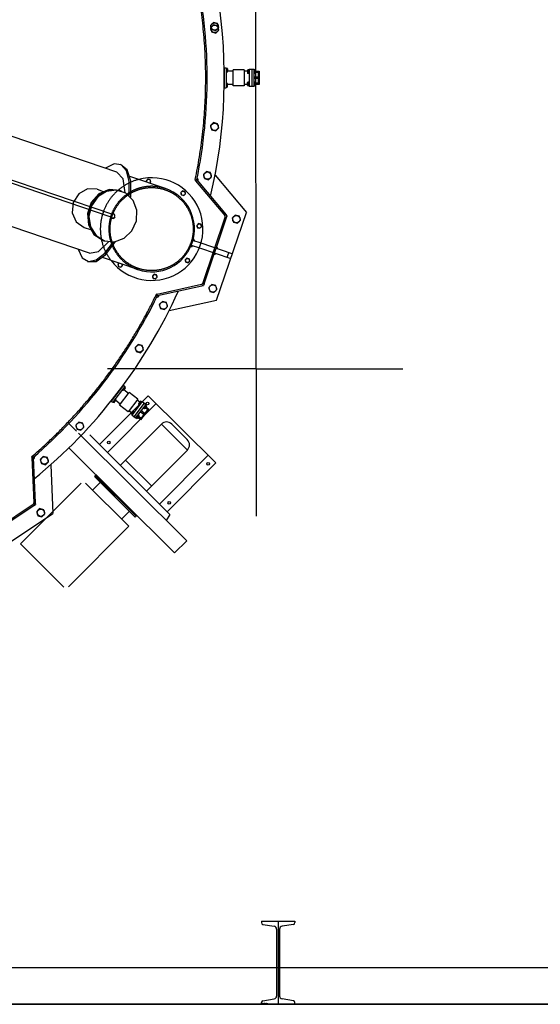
# Model space of a CAD drawing. Extents: x -1507204116 to 3732041488, y -170180604 to 62810664.
# Tile 22 of 54: x 126526 to 128656, y -2384 to 1645. Entities that reach past the tile are written whole.
import ezdxf

# ---------------------------------------------------------------- set-up
doc = ezdxf.new("R2010")
doc.units = 0
doc.header["$LTSCALE"] = 1000
doc.header["$MEASUREMENT"] = 0
for name, pattern in [('GEN7A', [7.5, 5, -1.25, 0, -1.25]), ('TRATTEGGIATAX2', [1.5, 1, -0.5]), ('TRATTI1', [4, 2.5, -1.5]), ('TRATTI2', [10, 6, -4])]:
    doc.linetypes.add(name, pattern=pattern)
for name, color, linetype in [('_-0', 7, 'CONTINUOUS'), ('_-7A', 4, 'GEN7A'), ('_ZAŘÍZENÍ', 7, 'CONTINUOUS'), ('CONTORNO', 7, 'CONTINUOUS'), ('LINEAFIN', 4, 'CONTINUOUS'), ('SALDATUR', 3, 'CONTINUOUS'), ('TRATTI1', 2, 'TRATTI1'), ('TRATTI2', 2, 'TRATTI2')]:
    doc.layers.add(name, color=color, linetype=linetype)
doc.styles.get("Standard").update_dxf_attribs({"font": 'ROMANS.shx', "height": 10})

msp = doc.modelspace()

# ---------------------------------------------------------------- linework, layer by layer
at = {"layer": '_-0', "color": 0, "lineweight": -2}
for p, q in [((127514.5, -2043), (127514.5, -2049.5)), ((127514.5, -2043), (127651.5, -2043)), ((127651.5, -2043), (127651.5, -2049.5)), ((127520.6, -2056.7), (127566.7, -2064.2)), ((127576.9, -2076.3), (127576.9, -2349.7)), ((127589.1, -2076.3), (127589.1, -2349.7)), ((127645.4, -2056.7), (127599.3, -2064.2)), ((127514.5, -2383), (127514.5, -2376.5)), ((127520.6, -2369.3), (127566.7, -2361.8)), ((127645.4, -2369.3), (127599.3, -2361.8)), ((127651.5, -2383), (127651.5, -2376.5)), ((127514.5, -2383), (127651.5, -2383))]:
    msp.add_line(p, q, dxfattribs=at)
for centre, radius, start, end in [((127521.8, -2049.5), 7.3, 180, 260.6625), ((127644.2, -2049.5), 7.3, 279.3375, 0), ((127564.7, -2076.3), 12.2, 0, 80.6625), ((127601.3, -2076.3), 12.2, 99.3375, 180), ((127521.8, -2376.5), 7.3, 99.3375, 180), ((127564.7, -2349.7), 12.2, 279.3375, 0), ((127601.3, -2349.7), 12.2, 180, 260.6625), ((127644.2, -2376.5), 7.3, 0, 80.6625)]:
    msp.add_arc(centre, radius, start, end, dxfattribs=at)
at = {"layer": '_-7A', "color": 0, "lineweight": -2}
msp.add_line((127583, -2043), (127583, -2383), dxfattribs=at)
at = {"layer": '_ZAŘÍZENÍ', "color": 0, "lineweight": -2}
for p, q in [((127493, 217), (127489.1, 7974.1)), ((127318.9, 1633.7), (127306.7, 1621.5)), ((127306.7, 1621.5), (127311.2, 1604.7)), ((127335.7, 1629.2), (127318.9, 1633.7)), ((127327.9, 1600.3), (127340.1, 1612.5)), ((127340.1, 1612.5), (127335.7, 1629.2)), ((127311.2, 1604.7), (127327.9, 1600.3)), ((127493, 217), (126885, 217)), ((127493, 217), (127493, -387)), ((127493, 217), (128093.1, 217)), ((126852.9, -93.6), (127052.1, 106.6)), ((127052.1, 106.6), (127328.6, -168.5)), ((126884.7, -125.3), (127084, 74.9)), ((126758.3, -38.3), (126728.4, -8.5)), ((127105.4, -9.9), (126937.9, -178.2)), ((127105.4, -9.9), (127211.8, -115.7)), ((127147.9, -9.8), (127211.7, -73.3)), ((127209.1, -487), (126766.8, -46.8)), ((126812.4, -53.3), (127139.6, -379)), ((126728.6, -107.5), (127159.7, -536.6)), ((127211.8, -115.7), (127044.2, -284.1)), ((126959.1, -157), (127065.4, -262.8)), ((127097.4, -337), (127296.7, -136.7)), ((127328.6, -168.5), (127129.3, -368.7)), ((126835.5, -220.9), (126831.9, -224.4)), ((126831.9, -224.4), (126998.5, -390.2)), ((126839, -217.4), (126835.5, -220.9)), ((126835.5, -220.9), (127002, -386.7)), ((126777.1, -252), (126529.6, -499.5)), ((126794.9, -251), (126972.1, -427.4)), ((126855.7, -248.1), (126823.9, -280)), ((126974.8, -366.6), (126943, -398.5)), ((127002, -386.7), (126998.5, -390.2)), ((127002, -386.7), (127005.5, -383.1)), ((127139.6, -379), (127125.5, -403.7)), ((126972.1, -427.4), (126725.1, -675.5)), ((126529.6, -499.5), (126706.3, -676.3)), ((127159.7, -536.6), (127209.1, -487)), ((166883, -2383), (115183, -2383)), ((166883, -2383), (115183, -2383)), ((166883, -2383), (115183, -2383))]:
    msp.add_line(p, q, dxfattribs=at)
for points in [[(115333, -33), (115333, -2233), (166733, -2233)], [(115183, -283), (115183, -2383), (166883, -2383)]]:
    msp.add_lwpolyline(points, dxfattribs=at)
for centre, radius in [((127323.4, 1617), 15), ((127048.7, 74.8), 5.5), ((126890, -84.6), 5.5), ((127296.7, -172.1), 5.5), ((127138, -331.6), 5.5)]:
    msp.add_circle(centre, radius, dxfattribs=at)
for centre, start, end in [((127126.7, -31.1), 45.1326, 135.1326), ((127126.7, -31.1), 45.1326, 135.1326), ((127190.5, -94.6), 315.1326, 45.1326), ((127190.5, -94.6), 315.1326, 45.1326)]:
    msp.add_arc(centre, 30, start, end, dxfattribs=at)
at = {"layer": 'CONTORNO', "color": 0, "lineweight": -2}
for p, q in [((127318.9, 1623.7), (127306.7, 1611.5)), ((127306.7, 1611.5), (127311.2, 1594.7)), ((127335.7, 1619.2), (127318.9, 1623.7)), ((127340.1, 1602.5), (127335.7, 1619.2)), ((127311.2, 1594.7), (127327.9, 1590.3)), ((127327.9, 1590.3), (127340.1, 1602.5)), ((127362.6, 1448.6), (127363, 1448.2)), ((127363, 1448.2), (127371, 1448.2)), ((127363, 1448.2), (127363, 1365.8)), ((127371, 1448.2), (127371, 1365.8)), ((127375.7, 1445.7), (127371, 1445.7)), ((127375.7, 1442), (127371, 1442)), ((127375.7, 1434.5), (127371, 1434.5)), ((127375.7, 1430.7), (127371, 1430.7)), ((127376.3, 1443.9), (127376.3, 1432.6)), ((127399.5, 1434.5), (127376.3, 1434.5)), ((127444.5, 1439.5), (127399.5, 1439.5)), ((127399.5, 1374.5), (127399.5, 1439.5)), ((127444.5, 1439.5), (127444.5, 1374.5)), ((127458.5, 1434.5), (127444.5, 1434.5)), ((127458.5, 1437.6), (127458.5, 1426.4)), ((127464.4, 1439.5), (127459.1, 1439.5)), ((127464.4, 1435.7), (127459.1, 1435.7)), ((127464.4, 1428.2), (127459.1, 1428.2)), ((127464.4, 1424.5), (127459.1, 1424.5)), ((127465, 1442), (127465, 1372)), ((127465, 1442), (127485, 1442)), ((127475, 1442), (127475, 1372)), ((127485, 1372), (127485, 1442)), ((127489.7, 1439.5), (127485, 1439.5)), ((127489.7, 1435.7), (127485, 1435.7)), ((127489.7, 1428.2), (127485, 1428.2)), ((127489.7, 1424.5), (127485, 1424.5)), ((127490.3, 1437.6), (127490.3, 1426.4)), ((127490.3, 1434.5), (127505, 1434.5)), ((127505, 1434.5), (127505, 1379.5)), ((127375.7, 1383.3), (127371, 1383.3)), ((127375.7, 1379.5), (127371, 1379.5)), ((127375.7, 1372), (127371, 1372)), ((127376.3, 1370.1), (127376.3, 1381.4)), ((127399.5, 1379.5), (127376.3, 1379.5)), ((127444.5, 1374.5), (127399.5, 1374.5)), ((127465, 1379.5), (127444.5, 1379.5)), ((127458.5, 1376.4), (127458.5, 1387.6)), ((127464.4, 1389.5), (127459.1, 1389.5)), ((127464.4, 1385.7), (127459.1, 1385.7)), ((127464.4, 1378.2), (127459.1, 1378.2)), ((127464.4, 1374.5), (127459.1, 1374.5)), ((127485, 1372), (127465, 1372)), ((127505, 1410), (127485, 1410)), ((127505, 1404), (127485, 1404)), ((127489.7, 1389.5), (127485, 1389.5)), ((127489.7, 1385.7), (127485, 1385.7)), ((127489.7, 1378.2), (127485, 1378.2)), ((127489.7, 1374.5), (127485, 1374.5)), ((127490.3, 1376.4), (127490.3, 1387.6)), ((127505, 1379.5), (127490.3, 1379.5)), ((127363, 1365.8), (127362.6, 1365.4)), ((127363, 1365.8), (127371, 1365.8)), ((127375.7, 1368.3), (127371, 1368.3)), ((126923.8, 1021.2), (126124.1, 1292.7)), ((127318.9, 1223.7), (127306.7, 1211.5)), ((127306.7, 1211.5), (127311.2, 1194.7)), ((127335.7, 1219.2), (127318.9, 1223.7)), ((127340.1, 1202.5), (127335.7, 1219.2)), ((127311.2, 1194.7), (127327.9, 1190.3)), ((127327.9, 1190.3), (127340.1, 1202.5)), ((127289.9, 1023.7), (127277.6, 1011.5)), ((127277.6, 1011.5), (127282.1, 994.7)), ((127306.6, 1019.2), (127289.9, 1023.7)), ((127311.1, 1002.5), (127306.6, 1019.2)), ((127325.3, 1009), (127453.4, 856.7)), ((127122.1, 953.9), (126977.2, 1003.1)), ((127050.5, 992.3), (127043.6, 985.3)), ((127043.6, 985.3), (127045, 980.1)), ((127060, 989.7), (127050.5, 992.3)), ((127058, 975.7), (127062.6, 980.3)), ((127062.6, 980.3), (127060, 989.7)), ((127250.1, 989.7), (127370.1, 847)), ((127282.1, 994.7), (127298.8, 990.3)), ((127298.8, 990.3), (127311.1, 1002.5)), ((126811.3, 689.8), (126011.6, 961.3)), ((126842.3, 951.3), (126868, 942.5)), ((126942.4, 943.7), (126935.2, 946.1)), ((127191.9, 944.3), (127184.9, 937.4)), ((127184.9, 937.4), (127187.5, 927.9)), ((127187.5, 927.9), (127197, 925.4)), ((127201.4, 941.8), (127191.9, 944.3)), ((127197, 925.4), (127203.9, 932.3)), ((127203.9, 932.3), (127201.4, 941.8)), ((127331.6, 497.9), (127453.4, 856.7)), ((127257.9, 810.5), (127250.9, 803.5)), ((127267.4, 807.9), (127257.9, 810.5)), ((127269.9, 798.4), (127267.4, 807.9)), ((127329.5, 709.3), (127372.3, 835.5)), ((127407.9, 845.7), (127395.6, 833.5)), ((127395.6, 833.5), (127400.1, 816.8)), ((127400.1, 816.8), (127416.8, 812.3)), ((127424.6, 841.3), (127407.9, 845.7)), ((127416.8, 812.3), (127429.1, 824.5)), ((127429.1, 824.5), (127424.6, 841.3)), ((126789.2, 794.9), (126815, 786.2)), ((127250.9, 803.5), (127253.5, 794)), ((127253.5, 794), (127263, 791.5)), ((127263, 791.5), (127269.9, 798.4)), ((126873.2, 740.1), (126866, 742.5)), ((127395.7, 686.8), (127267.7, 730.3)), ((127261.3, 711.3), (127389.3, 667.9)), ((127280.2, 564.2), (127323, 690.4)), ((127375.1, 672.7), (127381.5, 691.6)), ((127009.6, 622.5), (126864.7, 671.7)), ((126932.4, 648.7), (126927.8, 644.2)), ((127209.9, 669.1), (127203, 662.2)), ((127203, 662.2), (127205.5, 652.7)), ((127205.5, 652.7), (127215, 650.2)), ((127219.4, 666.6), (127209.9, 669.1)), ((127215, 650.2), (127221.9, 657.1)), ((127221.9, 657.1), (127219.4, 666.6)), ((126927.8, 644.2), (126930.3, 634.7)), ((126930.3, 634.7), (126939.8, 632.1)), ((126939.8, 632.1), (126946.7, 639.1)), ((126946.7, 639.1), (126945.3, 644.3)), ((127076.1, 603.1), (127069.1, 596.2)), ((127069.1, 596.2), (127071.7, 586.7)), ((127071.7, 586.7), (127081.1, 584.2)), ((127085.5, 600.6), (127076.1, 603.1)), ((127081.1, 584.2), (127088.1, 591.1)), ((127088.1, 591.1), (127085.5, 600.6)), ((127089.4, 516.2), (127271.4, 556.3)), ((127311.4, 561.7), (127299.2, 549.4)), ((127299.2, 549.4), (127303.7, 532.7)), ((127303.7, 532.7), (127320.4, 528.2)), ((127328.2, 557.2), (127311.4, 561.7)), ((127320.4, 528.2), (127332.6, 540.4)), ((127332.6, 540.4), (127328.2, 557.2)), ((127109.5, 492.3), (127097.2, 480)), ((127126.2, 487.8), (127109.5, 492.3)), ((127130.7, 471.1), (127126.2, 487.8)), ((127137.3, 455.1), (127331.6, 497.9)), ((127097.2, 480), (127101.7, 463.3)), ((127101.7, 463.3), (127118.4, 458.8)), ((127118.4, 458.8), (127130.7, 471.1)), ((127010.8, 315.9), (126998.5, 303.7)), ((126998.5, 303.7), (127003, 286.9)), ((127003, 286.9), (127019.7, 282.5)), ((127027.5, 311.4), (127010.8, 315.9)), ((127019.7, 282.5), (127032, 294.7)), ((127032, 294.7), (127027.5, 311.4)), ((126950, 149.1), (126899.8, 83.7)), ((126956.4, 144.3), (126906.2, 78.8)), ((126949.4, 127.5), (126945.7, 130.4)), ((126951.7, 130.5), (126948, 133.4)), ((126949.9, 149.7), (126950, 149.1)), ((126950, 149.1), (126956.4, 144.3)), ((126957.9, 137.6), (126951.1, 128.6)), ((126970.6, 116), (126952.2, 130.1)), ((126956.3, 136.5), (126952.6, 139.3)), ((126958.5, 139.5), (126954.8, 142.3)), ((126899.8, 83.7), (126899.3, 83.7)), ((126899.8, 83.7), (126906.2, 78.8)), ((126911.4, 78), (126907.7, 80.8)), ((126913.6, 81), (126910, 83.8)), ((126913, 79.1), (126919.9, 88)), ((126918.2, 86.9), (126914.5, 89.7)), ((126920.5, 89.9), (126916.8, 92.7)), ((126937.1, 72.4), (126918.7, 86.5)), ((126934.1, 68.4), (126973.7, 120)), ((127009.4, 92.6), (126969.8, 41)), ((127009.4, 92.6), (126973.7, 120)), ((127027.1, 82.1), (126984.5, 26.6)), ((127017.4, 80.1), (127006.3, 88.6)), ((127019.3, 82.6), (127012.5, 73.7)), ((127022.8, 77.5), (127018.7, 80.7)), ((127025.1, 80.5), (127021, 83.7)), ((127027.1, 82.1), (127043, 69.9)), ((126969.8, 41), (126934.1, 68.4)), ((126989.1, 32.5), (126972.8, 45)), ((126982, 34), (126988.9, 42.9)), ((126992.4, 37.9), (126988.3, 41)), ((126994.7, 40.8), (126990.5, 44)), ((127035.1, 76), (126992.5, 20.5)), ((127000.4, 14.4), (127043, 69.9)), ((127016, 68.6), (127011.8, 71.8)), ((127018.3, 71.6), (127014.1, 74.7)), ((127054.3, 51.8), (127020.8, 8.2)), ((127039.4, 32.4), (127023.5, 44.5)), ((127036, 53.2), (127032.3, 56)), ((127038.3, 56.2), (127034.6, 59)), ((127044.5, 63.2), (127037.7, 54.3)), ((127042.9, 62.1), (127039.2, 65)), ((127045.2, 65.1), (127041.5, 67.9)), ((127042.6, 60.7), (127054.3, 51.8)), ((126985.5, 28.9), (126981.4, 32.1)), ((126987.8, 31.9), (126983.7, 35.1)), ((127000.4, 14.4), (126984.5, 26.6)), ((127005.6, 13.5), (127001.9, 16.4)), ((127007.9, 16.5), (127004.2, 19.3)), ((127007.3, 14.6), (127014.1, 23.6)), ((127012.5, 22.5), (127008.8, 25.3)), ((127020.8, 8.2), (127009.2, 17.1)), ((127014.7, 25.4), (127011, 28.3)), ((127035.7, 27.6), (127019.9, 39.8)), ((126767.3, -1.4), (126755, -13.7)), ((126755, -13.7), (126759.5, -30.4)), ((126759.5, -30.4), (126776.2, -34.9)), ((126784, -5.9), (126767.3, -1.4)), ((126776.2, -34.9), (126788.5, -22.6)), ((126788.5, -22.6), (126784, -5.9)), ((126581.3, -145.9), (126589.7, -332.1)), ((126622.5, -142.4), (126610.2, -154.7)), ((126610.2, -154.7), (126614.7, -171.4)), ((126639.2, -146.9), (126622.5, -142.4)), ((126643.7, -163.6), (126639.2, -146.9)), ((126614.7, -171.4), (126631.4, -175.9)), ((126631.4, -175.9), (126643.7, -163.6)), ((126652.7, -176.4), (126661.7, -375.2)), ((126473.6, -416.7), (126584.3, -342.7)), ((126607.7, -355.4), (126595.5, -367.7)), ((126624.4, -359.9), (126607.7, -355.4)), ((126628.9, -376.6), (126624.4, -359.9)), ((126346.6, -585.7), (126661.7, -375.2)), ((126595.5, -367.7), (126600, -384.4)), ((126600, -384.4), (126616.7, -388.9)), ((126616.7, -388.9), (126628.9, -376.6))]:
    msp.add_line(p, q, dxfattribs=at)
at = {"layer": 'CONTORNO', "color": 0, "linetype": 'Continuous', "lineweight": -2}
for points in [[(126973.6, 925.2, 0), (126974.1, 982.8, 0), (126963, 1026.5, 0), (126941.5, 1051.5, 0), (126911.9, 1055.2, 0), (126877.4, 1037, 0)], [(126980.1, 918.8, 0), (126980.6, 984.4, 0), (126966, 1031.3, 0), (126938.5, 1053, 0)], [(126957.4, 936.9, 0), (126949.1, 993.4, 0), (126923.8, 1021.2, 0)], [(126842.3, 951.3, 0), (126803.3, 952.8, 0), (126767.7, 933, 0), (126744.9, 897.2, 0), (126741.1, 854.9, 0), (126757.4, 817.4, 0), (126789.2, 794.9, 0)], [(126935.2, 946.1, 0), (126891.7, 949.6, 0), (126850, 932.3, 0), (126818.3, 897.5, 0), (126803, 852.2, 0), (126806.9, 805.3, 0), (126829.4, 766.2, 0), (126866, 742.5, 0)], [(126938.4, 945, 0), (126894.6, 948.5, 0), (126852.7, 930.8, 0), (126821, 895.6, 0), (126806, 849.8, 0), (126810.6, 802.7, 0), (126833.9, 763.8, 0), (126871.3, 740.8, 0)], [(126873.2, 740.1, 0), (126913.8, 736.1, 0), (126953.2, 750.5, 0), (126984.9, 780.6, 0), (127003.2, 821.4, 0), (127005, 865.6, 0), (126990, 905.8, 0), (126960.8, 934.9, 0), (126922.4, 948, 0), (126881.5, 942.6, 0), (126845.2, 919.9, 0), (126819.7, 883.7, 0), (126809.4, 840.2, 0), (126816.1, 797, 0), (126838.7, 761.6, 0), (126873.2, 740.1, 0)], [(126911, 851.3, 0), (126905.7, 851.4, 0), (126901.1, 848.2, 0), (126898.8, 842.9, 0), (126899.5, 837.2, 0), (126903, 833.2, 0), (126908.1, 832, 0), (126913.2, 834.2, 0), (126916.4, 839, 0)], [(126905.1, 833.9, 0), (126909.4, 833.8, 0), (126913.3, 836.3, 0), (126915.4, 840.6, 0), (126915.1, 845.3, 0), (126912.5, 848.9, 0), (126908.4, 850.3, 0), (126904.1, 849, 0), (126901, 845.5, 0), (126900.1, 840.8, 0), (126901.6, 836.5, 0), (126905.1, 833.9, 0)], [(126764.9, 705.6, 0), (126781.2, 670.2, 0), (126806.9, 655, 0), (126839.2, 661.8, 0), (126874.6, 689.7, 0), (126909.3, 735.7, 0)], [(126803.6, 655.7, 0), (126838.7, 656.1, 0), (126878.8, 684.5, 0), (126918.3, 736.8, 0)], [(126811.3, 689.8, 0), (126848.3, 696.5, 0), (126889.3, 736.3, 0)]]:
    msp.add_polyline3d(points, dxfattribs=at)
at = {"layer": 'CONTORNO', "color": 0, "lineweight": -2}
for centre, radius in [((127323.4, 1607), 15), ((127323.4, 1207), 15), ((127294.4, 1007), 15), ((127194.4, 934.8), 8.5), ((127260.4, 801), 8.5), ((127412.3, 829), 15), ((127212.4, 659.7), 8.5), ((127078.6, 593.6), 8.5), ((127315.9, 544.9), 15), ((127114, 475.5), 15), ((127015.3, 299.2), 15), ((126771.7, -18.1), 15), ((126627, -159.1), 15), ((126612.2, -372.2), 15)]:
    msp.add_circle(centre, radius, dxfattribs=at)
for centre, radius, start, end in [((125243, 1407), 2050, 348.2547, 12.3081), ((125243, 1407), 2120, 346.782, 9.0629), ((127373.2, 1443.9), 3.06, 322.1211, 37.8789), ((127365, 1438.2), 11.3, 340.5288, 19.4712), ((127373.2, 1432.6), 3.06, 322.1211, 37.8789), ((127461.6, 1437.6), 3.06, 142.1211, 217.8789), ((127469.8, 1432), 11.3, 160.5288, 199.4712), ((127461.6, 1426.4), 3.06, 142.1211, 217.8789), ((127461.9, 1437.6), 3.06, 322.1211, 37.8789), ((127453.7, 1432), 11.3, 340.5288, 19.4712), ((127461.9, 1426.4), 3.06, 322.1211, 37.8789), ((127487.2, 1437.6), 3.06, 322.1211, 37.8789), ((127479, 1432), 11.3, 340.5288, 19.4712), ((127487.2, 1426.4), 3.06, 322.1211, 37.8789), ((127373.2, 1381.4), 3.06, 322.1211, 37.8789), ((127365, 1375.8), 11.3, 340.5288, 19.4712), ((127373.2, 1370.1), 3.06, 322.1211, 37.8789), ((127461.6, 1387.6), 3.06, 142.1211, 217.8789), ((127469.8, 1382), 11.3, 160.5288, 199.4712), ((127461.6, 1376.4), 3.06, 142.1211, 217.8789), ((127461.9, 1387.6), 3.06, 322.1211, 37.8789), ((127453.7, 1382), 11.3, 340.5288, 19.4712), ((127461.9, 1376.4), 3.06, 322.1211, 37.8789), ((127487.2, 1387.6), 3.06, 322.1211, 37.8789), ((127479, 1382), 11.3, 340.5288, 19.4712), ((127487.2, 1376.4), 3.06, 322.1211, 37.8789), ((127065.8, 788.2), 210, 217.6927, 104.8073), ((127053.1, 982.8), 8.5, 303.9025, 198.5975), ((127065.8, 788.2), 175, 251.25, 71.25), ((127360.9, 839.3), 12, 341.25, 40.0779), ((126937.3, 641.6), 8.5, 123.9025, 18.5975), ((127268.8, 568.1), 12, 282.4221, 341.25), ((125243, 1407), 2120, 309.282, 335.718), ((125243, 1407), 2050, 310.7547, 334.2453), ((126948.6, 130.5), 3.06, 284.6211, 0.3789), ((126945.5, 140), 11.3, 303.0288, 341.9712), ((126955.5, 139.4), 3.06, 284.6211, 0.3789), ((126910.6, 80.9), 3.06, 284.6211, 0.3789), ((126907.5, 90.4), 11.3, 303.0288, 341.9712), ((126917.4, 89.9), 3.06, 284.6211, 0.3789), ((127024.8, 71.3), 11.3, 123.0288, 161.9712), ((127021.7, 80.7), 3.06, 104.6211, 180.3789), ((126994.4, 31.6), 11.3, 123.0288, 161.9712), ((126991.3, 41.1), 3.06, 104.6211, 180.3789), ((126991.6, 40.8), 3.06, 284.6211, 0.3789), ((127014.9, 71.8), 3.06, 104.6211, 180.3789), ((127015.2, 71.6), 3.06, 284.6211, 0.3789), ((127012.1, 81), 11.3, 303.0288, 341.9712), ((127022.1, 80.5), 3.06, 284.6211, 0.3789), ((127035.3, 56.2), 3.06, 284.6211, 0.3789), ((127032.2, 65.6), 11.3, 303.0288, 341.9712), ((127042.1, 65.1), 3.06, 284.6211, 0.3789), ((126984.5, 32.1), 3.06, 104.6211, 180.3789), ((126984.8, 31.9), 3.06, 284.6211, 0.3789), ((126981.7, 41.3), 11.3, 303.0288, 341.9712), ((127004.8, 16.5), 3.06, 284.6211, 0.3789), ((127001.8, 25.9), 11.3, 303.0288, 341.9712), ((127011.7, 25.4), 3.06, 284.6211, 0.3789), ((126577.7, -332.7), 12, 303.75, 2.5779)]:
    msp.add_arc(centre, radius, start, end, dxfattribs=at)
at = {"layer": 'LINEAFIN', "color": 0, "lineweight": -2}
for p, q in [((127370.1, 847), (127374.5, 841.9)), ((127372.3, 835.5), (127374.5, 841.9)), ((127280.2, 564.2), (127278, 557.8)), ((127271.4, 556.3), (127278, 557.8)), ((126584.3, -342.7), (126590, -338.9)), ((126589.7, -332.1), (126590, -338.9))]:
    msp.add_line(p, q, dxfattribs=at)
for radius, end in [(1750, 200.8232), (1723.8, 200.0034), (1683.8, 198.6783)]:
    msp.add_arc((125243, 1407), radius, 15, end, dxfattribs=at)
at = {"layer": 'SALDATUR', "color": 0, "lineweight": -2}
for centre, radius, start, end in [((127247.1, 989.2), 3.72, 138.3281, 243.7634), ((127250.1, 989.7), 6, 310.0779, 78.3386), ((127323, 690.4), 6, 251.25, 341.25), ((127329.5, 709.3), 6, 341.25, 71.25), ((127087.3, 518.4), 3.72, 78.7366, 184.1719), ((127089.4, 516.2), 6, 244.1614, 12.4221), ((126578.6, -144.5), 3.72, 100.8281, 206.2634), ((126581.3, -145.9), 6, 272.5779, 40.8386)]:
    msp.add_arc(centre, radius, start, end, dxfattribs=at)
at = {"layer": 'SALDATUR', "color": 0, "linetype": 'TRATTEGGIATAX2', "lineweight": -2}
for centre, start, end in [((127234.5, 741.5), 341.25, 75.5081), ((127228.1, 722.6), 246.9919, 341.25)]:
    msp.add_arc(centre, 6, start, end, dxfattribs=at)
at = {"layer": 'TRATTI1', "color": 0, "lineweight": -2}
for p, q in [((127504.5, 1430.9), (127493.1, 1430.9)), ((127503, 1429.4), (127493.1, 1429.4)), ((127503, 1429.4), (127505, 1431.4)), ((127503, 1384.6), (127503, 1429.4)), ((127503, 1384.6), (127493.1, 1384.6)), ((127504.5, 1383.1), (127493.1, 1383.1)), ((127505, 1382.6), (127503, 1384.6)), ((127267.7, 730.3), (127234.5, 741.5)), ((127228.1, 722.6), (127261.3, 711.3)), ((127323, 690.4), (127329.5, 709.3)), ((127022.3, 13.4), (127049.6, 49)), ((127049.6, 49), (127041.8, 55)), ((127051.7, 49.3), (127042.7, 56.2)), ((127049.6, 49), (127052.4, 49.4)), ((127022.6, 11.3), (127013.6, 18.3)), ((127022.3, 13.4), (127014.5, 19.4)), ((127022.7, 10.6), (127022.3, 13.4))]:
    msp.add_line(p, q, dxfattribs=at)
at = {"layer": 'TRATTI2', "color": 0, "lineweight": -2}
for p, q in [((125738.2, 1232.6), (126898.3, 838.8)), ((125742, 1243.9), (126902.2, 850.1)), ((127244.4, 991.6), (127250.1, 989.7)), ((127250.1, 989.7), (127245.5, 985.8)), ((127245.5, 985.8), (127365.5, 843.2)), ((127274.5, 566.1), (127366.6, 837.4)), ((127088.1, 522.1), (127270.1, 562.2)), ((127083.6, 518.2), (127089.4, 516.2)), ((127089.4, 516.2), (127088.1, 522.1)), ((126581.3, -145.9), (126575.3, -146.2)), ((126575.3, -146.2), (126583.7, -332.4)), ((126577.9, -140.9), (126581.3, -145.9)), ((126342.8, -496.8), (126581, -337.7))]:
    msp.add_line(p, q, dxfattribs=at)
msp.add_circle((127065.8, 788.2), 170, dxfattribs=at)
for centre, radius, start, end in [((125243, 1407), 1810, 11.6469, 201.3439), ((125243, 1407), 1790, 12.7758, 201.2864), ((125243, 1407), 2044, 348.2754, 9.2237), ((127065.8, 788.2), 210, 104.8073, 217.6927), ((127065.8, 788.2), 175, 71.25, 251.25), ((127360.9, 839.3), 6, 341.25, 40.0779), ((127268.8, 568.1), 6, 282.4221, 341.25), ((125243, 1407), 2044, 310.7754, 334.3285), ((126577.7, -332.7), 6, 303.75, 2.5779)]:
    msp.add_arc(centre, radius, start, end, dxfattribs=at)

# ---------------------------------------------------------------- texts
at = {"layer": '_-0', "color": 0, "lineweight": -2, "flags": 9}
msp.add_attdef('POWER_DIM', (127514.5, -2383), 'I34', height=3.5, dxfattribs=at)

doc.saveas('drawing.dxf')
